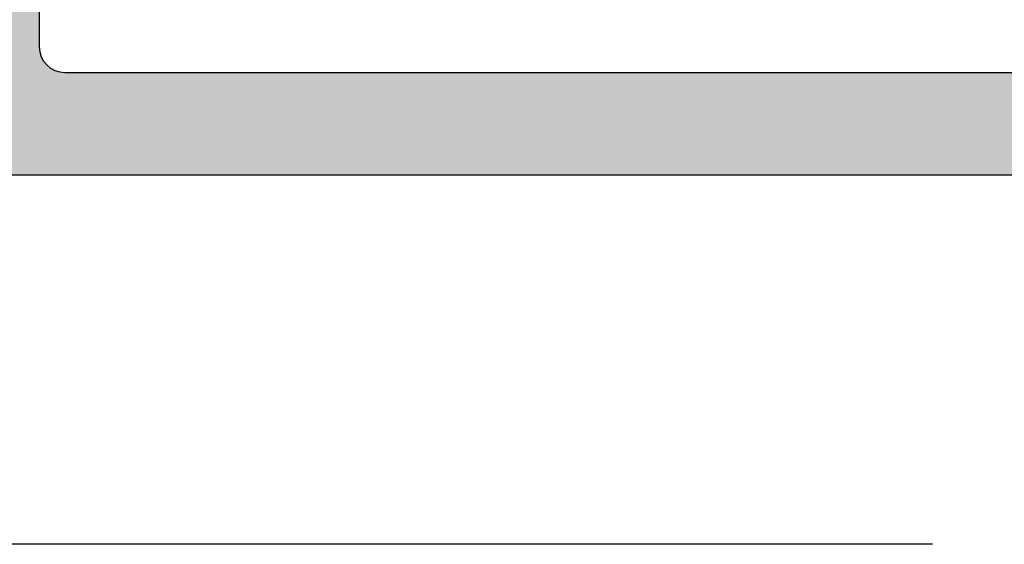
# Model space of a CAD drawing. Header units: millimetres. Extents: x 247761 to 294611, y 172579 to 236863.
# Tile 226 of 256: x 268658 to 268677, y 174620 to 174630. Entities that reach past the tile are written whole.
import ezdxf

# ---------------------------------------------------------------- set-up
doc = ezdxf.new("R2010")
doc.units = ezdxf.units.MM
doc.linetypes.add('ČÁRKOVANÁ', pattern=[19.049999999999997, 12.7, -6.35])
doc.layers.add('FASÁDA DETAILNÍ', color=4, linetype='Continuous')
doc.layers.add('NOVA', color=240, linetype='Continuous')

# ---------------------------------------------------------------- blocks, each defined once
blk = doc.blocks.new('A$C69D17D4D')
at = {"layer": 'FASÁDA DETAILNÍ'}
h = blk.add_hatch(color=256, dxfattribs=at)
edge = h.paths.add_edge_path()
edge.add_arc((-5994.489398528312, 1256.68200722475), 0.5000674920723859, 180.0077324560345, 269.9922675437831, ccw=False)
edge.add_line((-5994.989466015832, 1256.681939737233), (-5994.989466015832, 1260.681939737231))
edge.add_arc((-5994.489398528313, 1260.681872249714), 0.5000674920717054, 450.00773245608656, 539.9922675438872, ccw=False)
edge.add_line((-5994.489466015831, 1261.181939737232), (-5993.189417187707, 1261.181939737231))
edge.add_arc((-5993.189454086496, 1260.681902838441), 0.5000369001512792, 360.00422797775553, 449.99577202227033, ccw=False)
edge.add_line((-5992.689417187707, 1260.681939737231), (-5992.689417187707, 1260.181939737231))
edge.add_line((-5992.689417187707, 1260.181939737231), (-5993.689417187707, 1260.181939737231))
edge.add_line((-5993.689417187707, 1260.181939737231), (-5993.689417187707, 1258.681939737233))
edge.add_arc((-5992.689454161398, 1258.681902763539), 0.9999630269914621, 539.9978814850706, 630.0021185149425)
edge.add_line((-5992.689417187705, 1257.681939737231), (-5988.689417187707, 1257.681939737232))
edge.add_arc((-5988.689494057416, 1258.682016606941), 1.000076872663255, 270.0044039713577, 359.9955960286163)
edge.add_line((-5987.689417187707, 1258.681939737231), (-5987.689417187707, 1260.181939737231))
edge.add_line((-5987.689417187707, 1260.181939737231), (-5988.689417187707, 1260.181939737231))
edge.add_line((-5988.689417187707, 1260.181939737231), (-5988.689417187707, 1260.681939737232))
edge.add_arc((-5988.189474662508, 1260.681997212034), 0.4999425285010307, 89.9934131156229, 180.0065868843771, ccw=False)
edge.add_line((-5988.189417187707, 1261.181939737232), (-5985.389429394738, 1261.181939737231))
edge.add_arc((-5985.389429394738, 1260.68193973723), 0.5000000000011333, 360.0000000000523, 450.0000000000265, ccw=False)
edge.add_line((-5984.889429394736, 1260.681939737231), (-5984.889429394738, 1260.481939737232))
edge.add_arc((-5985.389429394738, 1260.481939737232), 0.5000000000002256, 269.99999999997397, 359.99999999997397, ccw=False)
edge.add_line((-5985.389429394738, 1259.981939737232), (-5985.889429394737, 1259.981939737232))
edge.add_arc((-5985.889394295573, 1259.481904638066), 0.500035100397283, 450.0040217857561, 539.9959782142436)
edge.add_line((-5986.389429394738, 1259.481939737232), (-5986.389429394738, 1258.681936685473))
edge.add_arc((-5985.889412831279, 1258.681953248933), 0.5000165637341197, 180.0018979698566, 269.9981020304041)
edge.add_line((-5985.889429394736, 1258.181936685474), (-5954.58943549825, 1258.181936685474))
edge.add_line((-5954.589435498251, 1258.181936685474), (-5948.550977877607, 1258.61433331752))
edge.add_arc((-5948.589433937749, 1259.613553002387), 0.9999594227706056, 272.2040028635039, 359.9999999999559)
edge.add_line((-5947.589474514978, 1259.613553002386), (-5947.589474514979, 1266.282005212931))
edge.add_arc((-5948.08947451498, 1266.282005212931), 0.5000000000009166, 360.0000000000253, 449.9999999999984)
edge.add_line((-5948.08947451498, 1266.782005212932), (-5948.989474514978, 1266.782005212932))
edge.add_arc((-5948.989474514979, 1267.282005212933), 0.5000000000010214, 180.0000000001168, 270.0000000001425, ccw=False)
edge.add_line((-5949.48947451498, 1267.282005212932), (-5949.48947451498, 1268.682006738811))
edge.add_arc((-5949.568310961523, 1268.949527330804), 0.278895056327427, 286.4198764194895, 361.1645893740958)
edge.add_line((-5949.289473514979, 1268.955195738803), (-5949.289473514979, 1269.408789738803))
edge.add_arc((-5949.568341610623, 1269.41445039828), 0.2789255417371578, 358.8371299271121, 433.5754054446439)
edge.add_line((-5949.48947451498, 1269.681993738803), (-5949.48947451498, 1271.562004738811))
edge.add_arc((-5949.189474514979, 1271.562004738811), 0.3000000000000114, 450.00000000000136, 540, ccw=False)
edge.add_line((-5949.189474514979, 1271.862004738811), (-5948.209500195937, 1271.862004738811))
edge.add_arc((-5948.209500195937, 1271.562004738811), 0.2999999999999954, 360.0000000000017, 450.00000000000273, ccw=False)
edge.add_line((-5947.909500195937, 1271.562004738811), (-5947.909500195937, 1268.802006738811))
edge.add_arc((-5947.789500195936, 1268.802006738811), 0.1200000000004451, 539.9999999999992, 630)
edge.add_line((-5947.789500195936, 1268.682006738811), (-5943.48947451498, 1268.682006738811))
edge.add_arc((-5943.48947451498, 1269.182006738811), 0.5000000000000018, 269.9999999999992, 359.9999999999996)
edge.add_line((-5942.98947451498, 1269.182006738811), (-5942.98947451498, 1269.88200673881))
edge.add_line((-5942.98947451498, 1269.88200673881), (-5944.370969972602, 1272.274827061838))
edge.add_arc((-5944.251354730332, 1272.343886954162), 0.1381197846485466, 89.99999999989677, 209.9999999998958, ccw=False)
edge.add_line((-5944.251354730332, 1272.482006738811), (-5940.48947451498, 1272.48200673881))
edge.add_arc((-5940.48947451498, 1274.48200673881), 1.999999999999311, 270.0000000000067, 360.0000000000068)
edge.add_line((-5938.48947451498, 1274.48200673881), (-5938.48947451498, 1275.050002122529))
edge.add_arc((-5937.989474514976, 1275.050002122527), 0.5000000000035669, 505.5209282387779, 539.9999999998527, ccw=False)
edge.add_arc((-5934.279975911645, 1272.502528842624), 4.999999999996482, 455.34922800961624, 505.5209282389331, ccw=False)
edge.add_arc((-5934.727594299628, 1277.343880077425), 0.1381197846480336, 330.00000000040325, 457.70243749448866, ccw=False)
edge.add_line((-5934.607979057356, 1277.274820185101), (-5935.98947451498, 1274.881999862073))
edge.add_line((-5935.98947451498, 1274.881999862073), (-5935.98947451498, 1274.181999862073))
edge.add_arc((-5935.48947451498, 1274.181999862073), 0.5, 540, 630)
edge.add_line((-5935.48947451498, 1273.681999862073), (-5931.189448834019, 1273.681999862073))
edge.add_arc((-5931.189448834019, 1273.80199986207), 0.1199999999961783, 270, 359.9999999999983)
edge.add_line((-5931.069448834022, 1273.80199986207), (-5931.069448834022, 1276.56199786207))
edge.add_arc((-5930.769448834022, 1276.56199786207), 0.2999999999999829, 90, 180.0000000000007, ccw=False)
edge.add_line((-5930.769448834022, 1276.86199786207), (-5929.78947451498, 1276.86199786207))
edge.add_arc((-5929.78947451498, 1276.56199786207), 0.300000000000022, 360.00000000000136, 450, ccw=False)
edge.add_line((-5929.48947451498, 1276.56199786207), (-5929.48947451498, 1274.681986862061))
edge.add_arc((-5929.410607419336, 1274.414443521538), 0.2789255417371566, 466.424594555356, 541.1628700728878)
edge.add_line((-5929.68947551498, 1274.408782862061), (-5929.68947551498, 1273.955188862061))
edge.add_arc((-5929.410638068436, 1273.949520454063), 0.2788950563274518, 538.8354106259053, 613.5801235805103)
edge.add_line((-5929.48947451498, 1273.681999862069), (-5929.48947451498, 1270.681941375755))
edge.add_line((-5929.48947451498, 1270.681941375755), (-5930.189546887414, 1269.981838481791))
edge.add_line((-5930.189546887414, 1269.981838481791), (-5930.78955299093, 1269.98183848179))
edge.add_line((-5930.789552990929, 1269.98183848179), (-5930.789552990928, 1271.581844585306))
edge.add_arc((-5931.289562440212, 1271.581835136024), 0.5000094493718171, 360.0010827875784, 449.9989172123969)
edge.add_line((-5931.289552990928, 1272.081844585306), (-5931.684981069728, 1272.081844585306))
edge.add_arc((-5931.684981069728, 1271.581844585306), 0.5000000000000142, 450.0000000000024, 465.0000000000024)
edge.add_line((-5931.814390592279, 1272.064807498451), (-5933.248277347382, 1271.680598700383))
edge.add_arc((-5932.989458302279, 1270.714672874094), 1.000000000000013, 465.0000000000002, 540.0000000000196)
edge.add_line((-5933.989458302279, 1270.714672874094), (-5933.989458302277, 1264.981850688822))
edge.add_line((-5933.989458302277, 1264.981850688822), (-5930.789552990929, 1264.981850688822))
edge.add_line((-5930.789552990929, 1264.981850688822), (-5930.789552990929, 1265.781838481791))
edge.add_line((-5930.789552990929, 1265.781838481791), (-5930.189546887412, 1265.781838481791))
edge.add_line((-5930.189546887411, 1265.781838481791), (-5929.48956519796, 1264.569405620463))
edge.add_line((-5929.48956519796, 1264.569405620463), (-5929.48956519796, 1263.481850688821))
edge.add_line((-5929.48956519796, 1263.481850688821), (-5944.48947451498, 1263.481850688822))
edge.add_arc((-5944.48947451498, 1262.981850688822), 0.5000000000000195, 449.9999999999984, 540.0000000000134)
edge.add_line((-5944.98947451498, 1262.981850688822), (-5944.98947451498, 1257.181939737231))
edge.add_arc((-5945.989474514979, 1257.181939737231), 1, 270, 360.00000000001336, ccw=False)
edge.add_line((-5945.989474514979, 1256.181939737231), (-5994.489466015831, 1256.181939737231))
edge = h.paths.add_edge_path(flags=16)
edge.add_line((-5935.589458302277, 1265.781838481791), (-5935.589458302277, 1270.18183848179))
edge.add_arc((-5936.089458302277, 1270.18183848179), 0.5000000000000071, 360.0000000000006, 449.9999999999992)
edge.add_line((-5936.089458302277, 1270.68183848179), (-5940.489458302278, 1270.681838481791))
edge.add_arc((-5940.489458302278, 1270.181838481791), 0.4999999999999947, 449.9999999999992, 540.0000000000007)
edge.add_line((-5940.989458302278, 1270.181838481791), (-5940.989458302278, 1265.781838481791))
edge.add_arc((-5940.489458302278, 1265.781838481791), 0.5, 540, 630)
edge.add_line((-5940.489458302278, 1265.281838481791), (-5936.089458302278, 1265.281838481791))
edge.add_arc((-5936.089458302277, 1265.781838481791), 0.4999999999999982, 270, 360.0000000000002)
for p, q in [((-5986.389429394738, 1259.481939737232), (-5986.389429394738, 1258.681936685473)), ((-5985.889429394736, 1258.181936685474), (-5954.589435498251, 1258.181936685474)), ((-5945.989474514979, 1256.181939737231), (-5994.489466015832, 1256.181939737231))]:
    blk.add_line(p, q, dxfattribs=at)
at = {"layer": 'FASÁDA DETAILNÍ', "linetype": 'ČÁRKOVANÁ', "ltscale": 5}
blk.add_lwpolyline([(1650.999978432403, 1249.00002156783), (-24919.00002156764, 1249.000021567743), (-24919.00002156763, 24919.00002156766), (1650.999978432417, 24919.00002156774)], close=True, dxfattribs=at)
at = {"layer": 'FASÁDA DETAILNÍ'}
blk.add_arc((-5985.889412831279, 1258.681953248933), 0.5000165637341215, 180.0018979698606, 269.9981020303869, dxfattribs=at)

msp = doc.modelspace()

# ---------------------------------------------------------------- block references
at = {"layer": 'NOVA', "ltscale": 300}
msp.add_blockref('A$C69D17D4D', (274644.5174331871, 173371.2585875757), dxfattribs=at)

doc.saveas('drawing.dxf')
